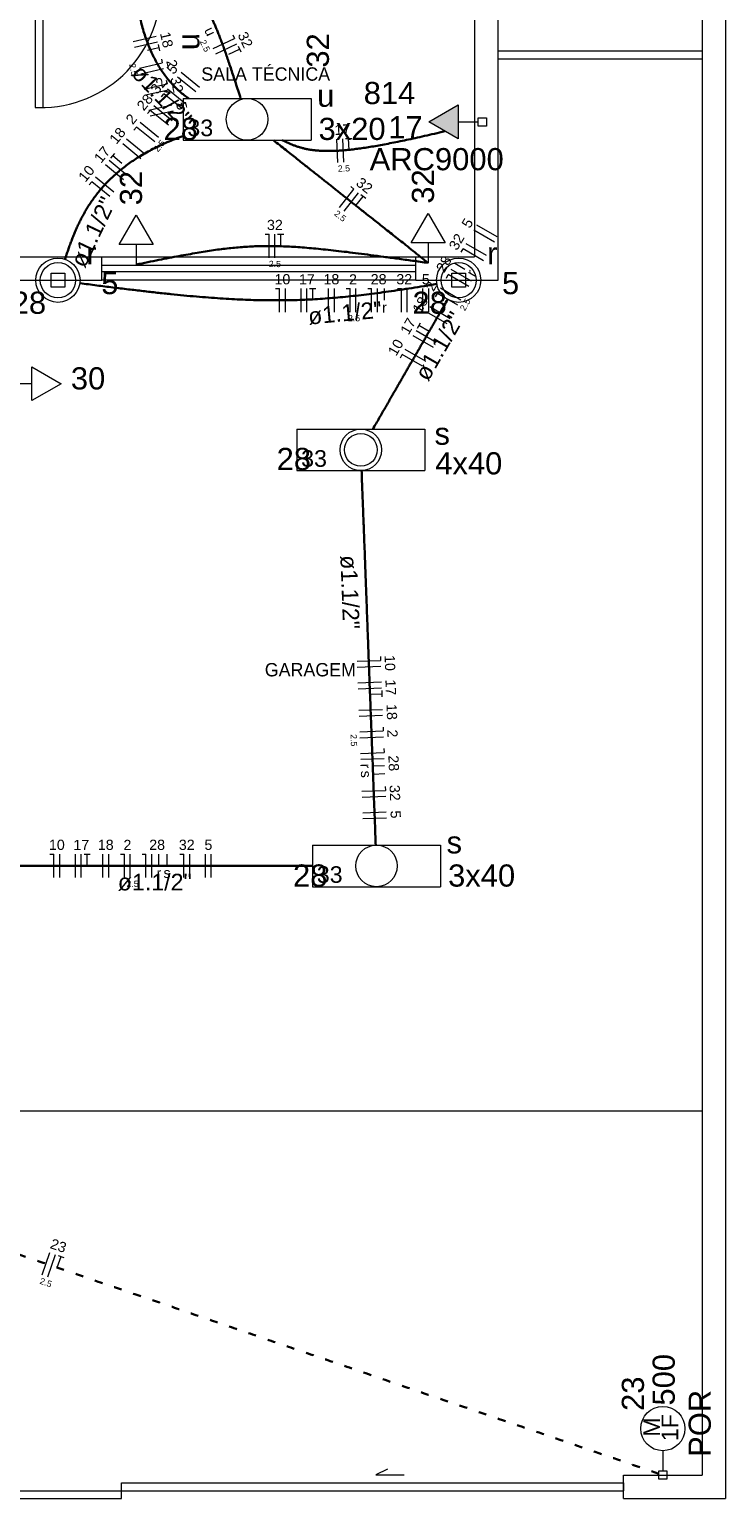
# Model space of a CAD drawing. Header units: millimetres. Extents: x -11 to 95, y -28 to 98.
# Tile 2 of 22: x 15 to 24, y 0 to 19. Entities that reach past the tile are written whole.
import ezdxf

# ---------------------------------------------------------------- set-up
doc = ezdxf.new("R2010")
doc.units = ezdxf.units.MM
doc.header["$MEASUREMENT"] = 0
doc.linetypes.add('DOT2', pattern=[3.175, 0, -3.175])
for name, color, linetype, lineweight in [('ARQ-PISO', 8, 'Continuous', 5), ('EL-Condutos', 4, 'Continuous', 30), ('EL-Fios', 9, 'Continuous', 20), ('EL-Textos condutos', 7, 'Continuous', 20), ('EL-Textos fios', 7, 'Continuous', 20), ('EL-Textos pontos', 5, 'Continuous', 20), ('MB ALVENARIA', 7, 'Continuous', 20), ('MB ESQUADRIA', 7, 'Continuous', 20), ('MB TEXTO 0', 7, 'Continuous', 20), ('P-SIMBOL', 5, 'Continuous', 20)]:
    doc.layers.add(name, color=color, linetype=linetype, lineweight=lineweight)
doc.styles.add('Arial', font='txt')
doc.styles.add('AvantGardeBkBT', font='txt')

msp = doc.modelspace()

# ---------------------------------------------------------------- hatches: boundary and pattern name
at = {"layer": 'P-SIMBOL', "linetype": 'Continuous'}
msp.add_hatch(color=256, dxfattribs=at).paths.add_polyline_path([(20.605, 17.764), (20.23, 17.547), (20.605, 17.331)])

# ---------------------------------------------------------------- linework, layer by layer
at = {"layer": 'ARQ-PISO'}
msp.add_lwpolyline([(7.105, 4.943), (23.716, 4.943)], dxfattribs=at)
at = {"layer": 'EL-Condutos', "linetype": 'DOT2', "ltscale": 0.05}
for points in [[(0.672, 0.103), (1.512, 4.041), (2.298, 7.726), (3.033, 11.175), (3.723, 14.407), (4.369, 17.44), (4.978, 20.293), (5.551, 22.982), (6.094, 25.527), (6.609, 27.945), (7.102, 30.254), (7.575, 32.474), (8.033, 34.62), (8.479, 36.713), (8.918, 38.769), (9.352, 40.807), (9.787, 42.846), (10.225, 44.902), (10.672, 46.994), (11.129, 49.141), (11.603, 51.36), (12.095, 53.67), (12.611, 56.088), (13.153, 58.633), (13.727, 61.322), (14.335, 64.174), (14.982, 67.208), (15.671, 70.44), (16.407, 73.889), (17.192, 77.573), (18.032, 81.511)], [(7.404, 5.714), (8.15, 5.458), (8.849, 5.219), (9.504, 4.995), (10.12, 4.784), (10.698, 4.586), (11.243, 4.399), (11.758, 4.223), (12.247, 4.056), (12.712, 3.896), (13.158, 3.744), (13.588, 3.597), (14.004, 3.454), (14.412, 3.314), (14.813, 3.177), (15.212, 3.04), (15.611, 2.904), (16.015, 2.765), (16.427, 2.624), (16.85, 2.48), (17.287, 2.33), (17.742, 2.174), (18.219, 2.011), (18.721, 1.839), (19.251, 1.658), (19.812, 1.465), (20.409, 1.261), (21.044, 1.043), (21.721, 0.812), (22.444, 0.564), (23.215, 0.3)]]:
    msp.add_spline(points, degree=3, dxfattribs=at)
at = {"layer": 'EL-Condutos', "linetype": 'Continuous'}
for points in [[(16.421, 20.74), (16.417, 20.585), (16.415, 20.435), (16.415, 20.289), (16.416, 20.147), (16.419, 20.01), (16.423, 19.877), (16.43, 19.748), (16.438, 19.623), (16.448, 19.503), (16.46, 19.386), (16.474, 19.273), (16.489, 19.165), (16.507, 19.06), (16.527, 18.959), (16.55, 18.862), (16.574, 18.769), (16.6, 18.68), (16.629, 18.594), (16.661, 18.512), (16.694, 18.434), (16.73, 18.36), (16.768, 18.289), (16.809, 18.221), (16.853, 18.157), (16.899, 18.097), (16.948, 18.04), (16.999, 17.986), (17.053, 17.936), (17.11, 17.889), (17.17, 17.845)], [(17.83, 17.846), (17.798, 17.948), (17.767, 18.043), (17.738, 18.133), (17.71, 18.218), (17.683, 18.297), (17.658, 18.372), (17.633, 18.442), (17.61, 18.508), (17.587, 18.569), (17.565, 18.626), (17.544, 18.68), (17.524, 18.73), (17.504, 18.777), (17.484, 18.821), (17.465, 18.861), (17.446, 18.9), (17.428, 18.935), (17.409, 18.969), (17.391, 19), (17.372, 19.03), (17.354, 19.058), (17.335, 19.085), (17.316, 19.111), (17.296, 19.136), (17.276, 19.16), (17.256, 19.184), (17.234, 19.208), (17.212, 19.232), (17.19, 19.256), (17.166, 19.28)], [(18.361, 17.316), (18.398, 17.297), (18.435, 17.28), (18.472, 17.264), (18.51, 17.249), (18.549, 17.235), (18.589, 17.223), (18.63, 17.212), (18.672, 17.202), (18.716, 17.194), (18.763, 17.188), (18.811, 17.183), (18.861, 17.18), (18.914, 17.178), (18.97, 17.178), (19.029, 17.179), (19.092, 17.182), (19.158, 17.187), (19.227, 17.194), (19.301, 17.203), (19.378, 17.213), (19.46, 17.226), (19.547, 17.24), (19.638, 17.256), (19.735, 17.275), (19.837, 17.295), (19.945, 17.318), (20.058, 17.342), (20.177, 17.369), (20.302, 17.398), (20.434, 17.429)], [(17.094, 17.368), (16.991, 17.329), (16.893, 17.288), (16.8, 17.246), (16.712, 17.203), (16.629, 17.158), (16.55, 17.112), (16.475, 17.065), (16.405, 17.017), (16.339, 16.968), (16.276, 16.918), (16.218, 16.866), (16.162, 16.814), (16.111, 16.761), (16.062, 16.708), (16.016, 16.653), (15.974, 16.598), (15.934, 16.543), (15.896, 16.487), (15.861, 16.43), (15.829, 16.374), (15.798, 16.317), (15.769, 16.259), (15.742, 16.202), (15.717, 16.144), (15.693, 16.087), (15.671, 16.029), (15.649, 15.972), (15.629, 15.914), (15.609, 15.857), (15.59, 15.801)], [(18.248, 17.315), (18.329, 17.251), (18.405, 17.191), (18.478, 17.133), (18.546, 17.079), (18.612, 17.027), (18.674, 16.978), (18.734, 16.93), (18.791, 16.885), (18.847, 16.841), (18.901, 16.798), (18.954, 16.756), (19.006, 16.715), (19.057, 16.674), (19.109, 16.633), (19.161, 16.592), (19.213, 16.55), (19.267, 16.508), (19.322, 16.464), (19.378, 16.42), (19.437, 16.373), (19.499, 16.324), (19.563, 16.274), (19.63, 16.22), (19.701, 16.164), (19.776, 16.105), (19.855, 16.042), (19.939, 15.976), (20.028, 15.905), (20.122, 15.83), (20.222, 15.751)], [(20.222, 15.751), (20.021, 15.779), (19.832, 15.805), (19.654, 15.829), (19.488, 15.851), (19.331, 15.872), (19.184, 15.89), (19.045, 15.906), (18.914, 15.92), (18.791, 15.933), (18.673, 15.943), (18.561, 15.952), (18.454, 15.958), (18.352, 15.963), (18.252, 15.965), (18.155, 15.966), (18.06, 15.964), (17.965, 15.96), (17.872, 15.955), (17.777, 15.947), (17.682, 15.938), (17.585, 15.926), (17.485, 15.913), (17.381, 15.897), (17.274, 15.879), (17.161, 15.859), (17.043, 15.838), (16.918, 15.814), (16.786, 15.788), (16.647, 15.76), (16.498, 15.73)], [(15.781, 15.492), (15.996, 15.464), (16.201, 15.438), (16.398, 15.414), (16.586, 15.392), (16.766, 15.371), (16.94, 15.353), (17.106, 15.336), (17.266, 15.322), (17.421, 15.309), (17.571, 15.299), (17.716, 15.29), (17.857, 15.283), (17.994, 15.278), (18.129, 15.275), (18.262, 15.274), (18.392, 15.275), (18.521, 15.277), (18.65, 15.282), (18.778, 15.288), (18.907, 15.297), (19.036, 15.307), (19.167, 15.319), (19.3, 15.333), (19.436, 15.349), (19.574, 15.366), (19.716, 15.386), (19.862, 15.407), (20.013, 15.43), (20.169, 15.455), (20.331, 15.482)], [(19.516, 13.632), (19.558, 13.705), (19.598, 13.774), (19.636, 13.84), (19.672, 13.903), (19.706, 13.962), (19.739, 14.019), (19.77, 14.074), (19.801, 14.126), (19.83, 14.176), (19.858, 14.225), (19.885, 14.272), (19.912, 14.319), (19.938, 14.364), (19.964, 14.409), (19.99, 14.454), (20.016, 14.499), (20.042, 14.544), (20.069, 14.59), (20.096, 14.637), (20.123, 14.684), (20.152, 14.734), (20.181, 14.784), (20.211, 14.837), (20.243, 14.892), (20.276, 14.95), (20.311, 15.01), (20.348, 15.073), (20.386, 15.14), (20.427, 15.21), (20.469, 15.284)], [(19.553, 8.33), (19.545, 8.553), (19.537, 8.763), (19.529, 8.961), (19.522, 9.148), (19.516, 9.323), (19.509, 9.49), (19.503, 9.648), (19.498, 9.798), (19.492, 9.942), (19.487, 10.079), (19.482, 10.212), (19.477, 10.342), (19.472, 10.468), (19.468, 10.593), (19.463, 10.716), (19.458, 10.84), (19.454, 10.965), (19.449, 11.091), (19.444, 11.22), (19.439, 11.353), (19.434, 11.491), (19.428, 11.635), (19.423, 11.785), (19.417, 11.943), (19.411, 12.109), (19.404, 12.285), (19.397, 12.472), (19.389, 12.669), (19.381, 12.879), (19.373, 13.103)], [(12.072, 8.065), (12.374, 8.065), (12.659, 8.065), (12.93, 8.065), (13.186, 8.065), (13.429, 8.065), (13.661, 8.065), (13.882, 8.065), (14.093, 8.065), (14.297, 8.065), (14.493, 8.065), (14.684, 8.065), (14.869, 8.065), (15.052, 8.065), (15.232, 8.065), (15.41, 8.065), (15.589, 8.065), (15.769, 8.065), (15.951, 8.065), (16.137, 8.065), (16.328, 8.065), (16.524, 8.065), (16.728, 8.065), (16.939, 8.065), (17.16, 8.065), (17.392, 8.065), (17.635, 8.065), (17.891, 8.065), (18.162, 8.065), (18.447, 8.065), (18.749, 8.065)]]:
    msp.add_spline(points, degree=3, dxfattribs=at)
at = {"layer": 'EL-Fios'}
for p, q in [((16.461, 18.574), (16.753, 18.641)), ((16.478, 18.501), (16.77, 18.568)), ((17.48, 18.483), (17.75, 18.612)), ((17.512, 18.415), (17.783, 18.544)), ((17.729, 18.657), (17.75, 18.612)), ((16.641, 18.461), (16.787, 18.495)), ((16.778, 18.534), (16.796, 18.456)), ((17.68, 18.412), (17.815, 18.476)), ((17.798, 18.512), (17.832, 18.44)), ((16.539, 18.233), (16.831, 18.3)), ((16.556, 18.16), (16.848, 18.227)), ((16.82, 18.349), (16.831, 18.3)), ((17.304, 17.988), (17.072, 18.178)), ((16.6, 17.965), (16.893, 18.032)), ((16.881, 18.08), (16.893, 18.032)), ((17.257, 17.93), (17.025, 18.12)), ((16.617, 17.892), (16.909, 17.959)), ((16.819, 17.869), (16.851, 17.908)), ((17.082, 17.717), (16.851, 17.908)), ((17.13, 17.775), (16.898, 17.966)), ((16.644, 17.656), (16.676, 17.695)), ((16.661, 17.697), (16.954, 17.764)), ((16.908, 17.505), (16.676, 17.695)), ((16.678, 17.624), (16.97, 17.691)), ((16.956, 17.563), (16.724, 17.753)), ((16.47, 17.444), (16.502, 17.482)), ((16.734, 17.292), (16.502, 17.482)), ((16.781, 17.35), (16.549, 17.54)), ((16.559, 17.079), (16.328, 17.27)), ((16.607, 17.137), (16.375, 17.328)), ((19.07, 17.031), (19.058, 17.33)), ((19.145, 17.034), (19.133, 17.333)), ((19.168, 17.335), (19.248, 17.338)), ((19.214, 17.186), (19.208, 17.336)), ((16.385, 16.867), (16.153, 17.057)), ((16.175, 17.084), (16.226, 17.146)), ((16.317, 17.02), (16.201, 17.115)), ((16.338, 16.809), (16.106, 16.999)), ((15.9, 16.747), (15.931, 16.786)), ((16.163, 16.596), (15.931, 16.786)), ((16.211, 16.654), (15.979, 16.844)), ((19.09, 16.457), (19.276, 16.692)), ((19.237, 16.723), (19.276, 16.692)), ((19.149, 16.41), (19.335, 16.645)), ((19.301, 16.481), (19.394, 16.599)), ((19.363, 16.623), (19.425, 16.574)), ((18.142, 16.116), (18.192, 16.116)), ((18.192, 15.816), (18.192, 16.116)), ((18.267, 15.816), (18.267, 16.116)), ((18.302, 16.116), (18.382, 16.116)), ((18.342, 15.966), (18.342, 16.116)), ((21.066, 16.017), (20.806, 16.167)), ((21.103, 16.082), (20.844, 16.232)), ((20.644, 15.886), (20.669, 15.929)), ((20.928, 15.779), (20.669, 15.929)), ((20.966, 15.844), (20.706, 15.994)), ((20.691, 15.668), (20.561, 15.743)), ((20.454, 15.558), (20.479, 15.601)), ((20.739, 15.451), (20.479, 15.601)), ((20.776, 15.516), (20.517, 15.666)), ((18.276, 15.424), (18.326, 15.424)), ((18.326, 15.124), (18.326, 15.424)), ((18.401, 15.124), (18.401, 15.424)), ((18.601, 15.124), (18.601, 15.424)), ((18.675, 15.124), (18.675, 15.424)), ((18.71, 15.424), (18.791, 15.424)), ((18.75, 15.274), (18.75, 15.424)), ((18.951, 15.124), (18.951, 15.424)), ((19.026, 15.124), (19.026, 15.424)), ((19.175, 15.424), (19.226, 15.424)), ((19.226, 15.124), (19.226, 15.424)), ((19.3, 15.124), (19.3, 15.424)), ((19.451, 15.424), (19.5, 15.424)), ((19.5, 15.124), (19.5, 15.424)), ((19.576, 15.124), (19.576, 15.424)), ((19.665, 15.274), (19.665, 15.424)), ((19.829, 15.424), (19.88, 15.424)), ((19.88, 15.124), (19.88, 15.424)), ((19.954, 15.124), (19.954, 15.424)), ((20.154, 15.124), (20.154, 15.424)), ((20.23, 15.124), (20.23, 15.424)), ((20.317, 15.319), (20.342, 15.363)), ((20.601, 15.213), (20.342, 15.363)), ((20.639, 15.278), (20.379, 15.428)), ((20.501, 15.04), (20.242, 15.19)), ((20.084, 14.917), (20.124, 14.986)), ((20.464, 14.975), (20.204, 15.125)), ((20.289, 14.671), (20.029, 14.822)), ((20.326, 14.736), (20.067, 14.886)), ((20.234, 14.876), (20.104, 14.951)), ((20.189, 14.498), (19.929, 14.648)), ((19.867, 14.54), (19.892, 14.583)), ((20.151, 14.433), (19.892, 14.583)), ((19.315, 10.673), (19.614, 10.684)), ((19.613, 10.735), (19.614, 10.684)), ((19.317, 10.598), (19.617, 10.61)), ((19.325, 10.398), (19.625, 10.41)), ((19.328, 10.323), (19.628, 10.335)), ((19.481, 10.254), (19.631, 10.26)), ((19.629, 10.3), (19.632, 10.22)), ((19.338, 10.049), (19.638, 10.06)), ((19.341, 9.974), (19.641, 9.985)), ((19.349, 9.774), (19.648, 9.785)), ((19.646, 9.835), (19.648, 9.785)), ((19.351, 9.699), (19.651, 9.71)), ((19.657, 9.56), (19.659, 9.51)), ((19.359, 9.499), (19.659, 9.51)), ((19.362, 9.424), (19.662, 9.435)), ((19.515, 9.34), (19.665, 9.346)), ((19.519, 9.236), (19.669, 9.242)), ((19.377, 9.016), (19.677, 9.028)), ((19.675, 9.078), (19.677, 9.028)), ((19.38, 8.941), (19.68, 8.953)), ((19.388, 8.742), (19.687, 8.753)), ((19.39, 8.667), (19.69, 8.678)), ((15.398, 8.215), (15.448, 8.215)), ((15.448, 7.915), (15.448, 8.215)), ((15.523, 7.915), (15.523, 8.215)), ((15.723, 7.915), (15.723, 8.215)), ((15.798, 7.915), (15.798, 8.215)), ((15.833, 8.215), (15.913, 8.215)), ((15.873, 8.065), (15.873, 8.215)), ((16.073, 7.915), (16.073, 8.215)), ((16.148, 7.915), (16.148, 8.215)), ((16.298, 8.215), (16.348, 8.215)), ((16.348, 7.915), (16.348, 8.215)), ((16.423, 7.915), (16.423, 8.215)), ((16.573, 8.215), (16.623, 8.215)), ((16.623, 7.915), (16.623, 8.215)), ((16.698, 7.915), (16.698, 8.215)), ((16.788, 8.065), (16.788, 8.215)), ((16.892, 8.065), (16.892, 8.215)), ((17.056, 8.215), (17.106, 8.215)), ((17.106, 7.915), (17.106, 8.215)), ((17.181, 7.915), (17.181, 8.215)), ((17.381, 7.915), (17.381, 8.215)), ((17.456, 7.915), (17.456, 8.215)), ((15.3, 2.852), (15.397, 3.136)), ((15.371, 2.827), (15.468, 3.111)), ((15.49, 2.945), (15.539, 3.087)), ((15.501, 3.1), (15.577, 3.074))]:
    msp.add_line(p, q, dxfattribs=at)
at = {"layer": 'MB ALVENARIA'}
for p, q in [((23.716, 48.752), (23.716, 0.3)), ((21.114, 15.53), (21.114, 21.634)), ((15.01, 15.83), (16.061, 15.83)), ((20.063, 15.83), (20.814, 15.83)), ((15.01, 15.53), (16.061, 15.53)), ((20.063, 15.53), (21.114, 15.53)), ((19.704, 0.375), (19.554, 0.304)), ((19.554, 0.304), (19.915, 0.304)), ((22.715, 0.3), (23.716, 0.3)), ((22.715, 0), (22.715, 0.3)), ((22.715, 0.2), (22.715, 0.1)), ((22.715, 0), (24.016, 0))]:
    msp.add_line(p, q, dxfattribs=at)
at = {"layer": 'MB ALVENARIA', "linetype": 'Continuous'}
msp.add_line((24.016, 48.752), (24.016, 0), dxfattribs=at)
at = {"layer": 'MB ALVENARIA'}
for points in [[(20.814, 21.634), (20.814, 15.83)], [(16.061, 15.53), (16.061, 15.83)], [(20.063, 15.53), (20.063, 15.83)]]:
    msp.add_lwpolyline(points, dxfattribs=at)
at = {"layer": 'MB ESQUADRIA'}
for p, q in [((15.21, 19.333), (15.21, 17.732)), ((15.31, 17.732), (15.31, 19.333)), ((15.21, 17.732), (15.31, 17.732)), ((16.311, 0), (16.311, 0.2)), ((16.311, 0.2), (22.715, 0.2)), ((1.301, 0.1), (22.715, 0.1)), ((1.301, 0), (16.311, 0))]:
    msp.add_line(p, q, dxfattribs=at)
at = {"layer": 'MB ESQUADRIA', "linetype": 'Continuous'}
for p, q in [((21.114, 18.452), (23.716, 18.452)), ((21.114, 18.352), (23.716, 18.352))]:
    msp.add_line(p, q, dxfattribs=at)
for points in [[(16.061, 15.83), (20.063, 15.83)], [(16.061, 15.72), (20.063, 15.72)], [(16.061, 15.64), (20.063, 15.64)], [(20.063, 15.53), (16.061, 15.53)]]:
    msp.add_lwpolyline(points, dxfattribs=at)
at = {"layer": 'MB ESQUADRIA'}
msp.add_arc((15.285, 19.259), 1.528, 269.062, 2.757, dxfattribs=at)
at = {"layer": 'P-SIMBOL'}
for p, q in [((17.096, 17.846), (18.728, 17.846)), ((17.096, 17.846), (17.096, 17.317)), ((18.728, 17.846), (18.728, 17.317)), ((20.23, 17.547), (20.605, 17.764)), ((20.605, 17.764), (20.605, 17.331)), ((20.605, 17.331), (20.23, 17.547)), ((20.605, 17.547), (20.861, 17.547)), ((20.861, 17.494), (20.861, 17.6)), ((20.861, 17.6), (20.967, 17.6)), ((20.967, 17.494), (20.861, 17.494)), ((20.967, 17.6), (20.967, 17.494)), ((17.096, 17.317), (18.728, 17.317)), ((16.282, 15.986), (16.498, 16.361)), ((16.498, 16.361), (16.715, 15.986)), ((20.006, 16.007), (20.222, 16.382)), ((20.222, 16.382), (20.439, 16.007)), ((16.715, 15.986), (16.282, 15.986)), ((16.498, 15.986), (16.498, 15.73)), ((20.439, 16.007), (20.006, 16.007)), ((20.222, 16.007), (20.222, 15.751)), ((15.412, 15.618), (15.589, 15.618)), ((15.412, 15.442), (15.412, 15.618)), ((15.589, 15.618), (15.589, 15.442)), ((20.523, 15.618), (20.7, 15.618)), ((20.523, 15.442), (20.523, 15.618)), ((20.7, 15.618), (20.7, 15.442)), ((15.589, 15.442), (15.412, 15.442)), ((20.7, 15.442), (20.523, 15.442)), ((15.166, 14.428), (15.541, 14.211)), ((15.166, 13.995), (15.166, 14.428)), ((15.166, 14.211), (14.91, 14.211)), ((15.541, 14.211), (15.166, 13.995)), ((18.547, 13.633), (20.179, 13.633)), ((18.547, 13.633), (18.547, 13.103)), ((20.179, 13.633), (20.179, 13.103)), ((18.547, 13.103), (20.179, 13.103)), ((18.747, 8.33), (20.379, 8.33)), ((18.747, 8.33), (18.747, 7.8)), ((20.379, 8.33), (20.379, 7.8)), ((18.747, 7.8), (20.379, 7.8)), ((23.215, 0.61), (23.215, 0.353)), ((23.163, 0.353), (23.268, 0.353)), ((23.163, 0.247), (23.163, 0.353)), ((23.268, 0.247), (23.163, 0.247)), ((23.268, 0.353), (23.268, 0.247))]:
    msp.add_line(p, q, dxfattribs=at)
for centre, radius in [((17.912, 17.581), 0.265), ((15.5, 15.53), 0.282), ((15.5, 15.53), 0.225), ((20.611, 15.53), 0.282), ((20.611, 15.53), 0.225), ((19.363, 13.368), 0.265), ((19.363, 13.368), 0.209), ((19.563, 8.065), 0.265), ((23.215, 0.892), 0.282)]:
    msp.add_circle(centre, radius, dxfattribs=at)

# ---------------------------------------------------------------- texts
at = {"layer": 'EL-Textos condutos', "char_height": 0.2118, "width": 1.77912, "attachment_point": 8, "line_spacing_factor": 0.798, "style": 'Arial'}
for insert, rotation in [((16.743, 17.809), 313.3784), ((16.048, 16.098), 64.6755), ((19.171, 15.003), 5.4431), ((20.461, 14.635), 60.0001), ((19.114, 11.55), 272.1598)]:
    msp.add_mtext('ø1.1/2"', dxfattribs=dict(at, insert=insert, rotation=rotation))
at = {"layer": 'EL-Textos condutos', "insert": (16.735, 7.747), "char_height": 0.2118, "width": 1.77912, "attachment_point": 8, "line_spacing_factor": 0.798, "style": 'Arial'}
msp.add_mtext('ø1.1/2"', dxfattribs=at)
at = {"layer": 'EL-Textos fios', "attachment_point": 8, "line_spacing_factor": 0.798, "style": 'Arial'}
for s, insert, char_height, width, rotation in [('u', (17.382, 18.673), 0.13, 0.156, 295.4629), ('18', (16.821, 18.58), 0.13, 0.312, 282.8521), ('2.5', (17.339, 18.501), 0.08, 0.288, 295.4629), ('32', (17.83, 18.566), 0.13, 0.312, 295.4629), ('2.5', (16.423, 18.207), 0.08, 0.288, 282.8521), ('5', (17.008, 18.182), 0.13, 0.156, 50.6609), ('2', (16.891, 18.275), 0.13, 0.156, 282.8521), ('32', (16.834, 17.969), 0.13, 0.312, 50.6609), ('32', (16.952, 18.007), 0.13, 0.312, 282.8521), ('28', (16.66, 17.757), 0.13, 0.312, 50.6609), ('5', (17.013, 17.739), 0.13, 0.156, 282.8521), ('2', (16.486, 17.544), 0.13, 0.156, 50.6609), ('18', (16.311, 17.331), 0.13, 0.312, 50.6609), ('17', (19.131, 17.385), 0.13, 0.312, 2.2059), ('17', (16.113, 17.09), 0.13, 0.312, 50.6609), ('2.5', (16.826, 17.217), 0.08, 0.288, 50.6609), ('10', (15.915, 16.848), 0.13, 0.312, 50.6609), ('2.5', (19.149, 16.914), 0.08, 0.288, 2.2059), ('32', (19.368, 16.686), 0.13, 0.312, 321.6069), ('2.5', (19.075, 16.317), 0.08, 0.288, 321.6069), ('5', (20.78, 16.225), 0.13, 0.156, 60.0001), ('32', (20.642, 15.987), 0.13, 0.312, 60.0001), ('28', (20.479, 15.704), 0.13, 0.312, 60.0001), ('r', (20.827, 15.59), 0.13, 0.156, 60.0001), ('2', (20.315, 15.421), 0.13, 0.156, 60.0001), ('18', (20.178, 15.183), 0.13, 0.312, 60.0001), ('2.5', (20.73, 15.198), 0.08, 0.288, 60.0001), ('17', (20.022, 14.912), 0.13, 0.312, 60.0001), ('10', (19.865, 14.641), 0.13, 0.312, 60.0001), ('10', (19.668, 10.649), 0.13, 0.312, 272.1607), ('17', (19.68, 10.337), 0.13, 0.312, 272.1607), ('18', (19.692, 10.025), 0.13, 0.312, 272.1607), ('2.5', (19.233, 9.665), 0.08, 0.288, 272.1607), ('2', (19.702, 9.75), 0.13, 0.156, 272.1607), ('28', (19.716, 9.371), 0.13, 0.312, 272.1607), ('r', (19.359, 9.335), 0.13, 0.156, 272.1607), ('s', (19.363, 9.231), 0.13, 0.156, 272.1607), ('32', (19.731, 8.993), 0.13, 0.312, 272.1607), ('5', (19.741, 8.718), 0.13, 0.156, 272.1607), ('23', (15.485, 3.161), 0.13, 0.312, 341.099), ('2.5', (15.333, 2.715), 0.08, 0.288, 341.099)]:
    msp.add_mtext(s, dxfattribs=dict(at, insert=insert, char_height=char_height, width=width, rotation=rotation))
for s, insert, char_height, width in [('32', (18.267, 16.168), 0.13, 0.312), ('2.5', (18.267, 15.696), 0.08, 0.288), ('10', (18.363, 15.476), 0.13, 0.312), ('17', (18.675, 15.476), 0.13, 0.312), ('18', (18.988, 15.476), 0.13, 0.312), ('2', (19.263, 15.476), 0.13, 0.156), ('28', (19.59, 15.476), 0.13, 0.312), ('32', (19.917, 15.476), 0.13, 0.312), ('5', (20.192, 15.476), 0.13, 0.156), ('r', (19.665, 15.118), 0.13, 0.156), ('2.5', (19.277, 15.005), 0.08, 0.288), ('10', (15.486, 8.267), 0.13, 0.312), ('17', (15.798, 8.267), 0.13, 0.312), ('18', (16.11, 8.267), 0.13, 0.312), ('2', (16.386, 8.267), 0.13, 0.156), ('28', (16.765, 8.267), 0.13, 0.312), ('32', (17.143, 8.267), 0.13, 0.312), ('5', (17.419, 8.267), 0.13, 0.156), ('2.5', (16.452, 7.796), 0.08, 0.288), ('r', (16.788, 7.909), 0.13, 0.156), ('s', (16.892, 7.909), 0.13, 0.156)]:
    msp.add_mtext(s, dxfattribs=dict(at, insert=insert, char_height=char_height, width=width))
at = {"layer": 'EL-Textos pontos', "rotation": 90.0002, "line_spacing_factor": 0.798, "style": 'Arial'}
for s, insert, char_height, width, attachment_point in [('u', (17.308, 18.681), 0.282, 0.33888, 9), ('32', (18.96, 18.459), 0.2824, 0.67776, 8), ('32', (16.576, 16.704), 0.2824, 0.67776, 8), ('32', (20.3, 16.725), 0.2824, 0.67776, 8), ('500', (23.371, 1.515), 0.2824, 1.01664, 8), ('23', (22.978, 1.337), 0.2824, 0.67776, 8), ('POR', (23.831, 0.959), 0.2824, 1.01664, 8)]:
    msp.add_mtext(s, dxfattribs=dict(at, insert=insert, char_height=char_height, width=width, attachment_point=attachment_point))
at = {"layer": 'EL-Textos pontos', "line_spacing_factor": 0.798, "style": 'Arial'}
for s, insert, char_height, width, attachment_point in [('u', (18.806, 17.737), 0.282, 0.33888, 7), ('814', (19.729, 17.771), 0.2824, 1.01664, 8), ('28', (16.847, 17.314), 0.2824, 0.67776, 7), ('3x20', (18.824, 17.314), 0.2824, 1.35552, 7), ('17', (19.933, 17.339), 0.2824, 0.67776, 8), ('ARC9000', (20.331, 16.928), 0.2824, 2.37216, 8), ('r', (15.928, 15.731), 0.282, 0.33888, 8), ('r', (21.039, 15.731), 0.282, 0.33888, 8), ('5', (16.162, 15.348), 0.282, 0.33888, 8), ('5', (21.273, 15.348), 0.282, 0.33888, 8), ('28', (15.13, 15.098), 0.2824, 0.67776, 8), ('28', (20.241, 15.098), 0.2824, 0.67776, 8), ('30', (15.884, 14.134), 0.2824, 0.67776, 8), ('s', (20.303, 13.429), 0.282, 0.33888, 7), ('28', (18.289, 13.107), 0.2824, 0.67776, 7), ('4x40', (20.312, 13.051), 0.2824, 1.35552, 7), ('s', (20.457, 8.22), 0.282, 0.33888, 7), ('28', (18.498, 7.797), 0.2824, 0.67776, 7), ('3x40', (20.476, 7.797), 0.2824, 1.35552, 7)]:
    msp.add_mtext(s, dxfattribs=dict(at, insert=insert, char_height=char_height, width=width, attachment_point=attachment_point))
at = {"layer": 'MB TEXTO 0', "attachment_point": 7, "rotation": 0.0008, "line_spacing_factor": 0.798, "style": 'AvantGardeBkBT'}
for s, insert, char_height, width in [('SALA TÉCNICA', (17.328, 18.071), 0.17011, 2.4496), ('GARAGEM', (18.138, 10.478), 0.1701, 1.42893)]:
    msp.add_mtext(s, dxfattribs=dict(at, insert=insert, char_height=char_height, width=width))
at = {"layer": 'P-SIMBOL', "char_height": 0.2118, "width": 0.50832, "attachment_point": 7, "line_spacing_factor": 0.798, "style": 'Arial'}
for insert in [(17.151, 17.363), (18.602, 13.149), (18.802, 7.846)]:
    msp.add_mtext('33', dxfattribs=dict(at, insert=insert))
at = {"layer": 'P-SIMBOL', "attachment_point": 7, "rotation": 90.0002, "line_spacing_factor": 0.798, "style": 'Arial'}
for s, insert, char_height, width in [('M', (23.179, 0.789), 0.212, 0.25416), ('1F', (23.411, 0.731), 0.2118, 0.50832)]:
    msp.add_mtext(s, dxfattribs=dict(at, insert=insert, char_height=char_height, width=width))

doc.saveas('drawing.dxf')
